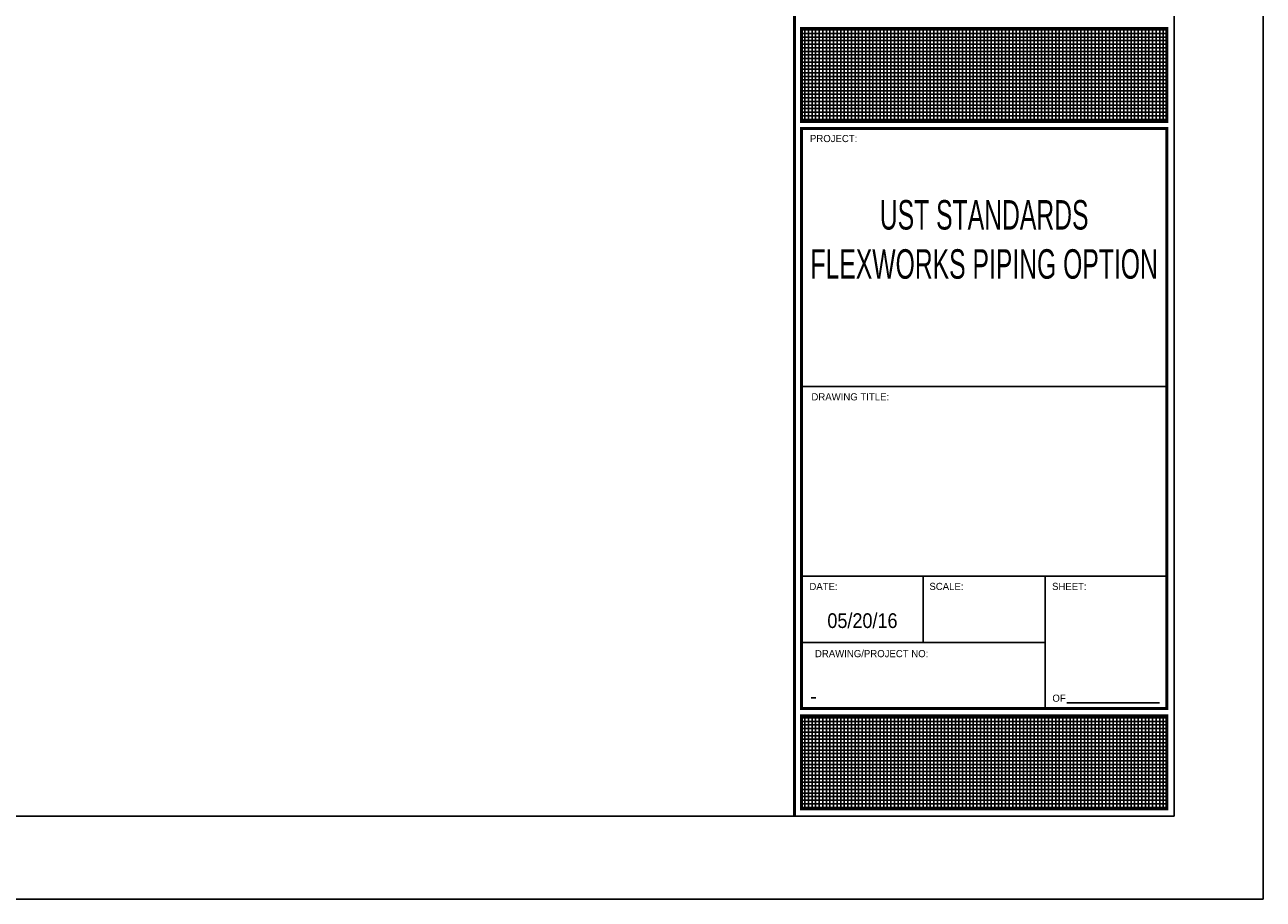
# Model space of a CAD drawing. Extents: x 0 to 42, y 0 to 30.
# Tile 2 of 5: x 31.5 to 42, y 0 to 7.4. Entities that reach past the tile are written whole.
import ezdxf
from ezdxf.enums import TextEntityAlignment as Align

# ---------------------------------------------------------------- set-up
doc = ezdxf.new("R2010")
doc.units = 0
doc.header["$MEASUREMENT"] = 0
doc.layers.add('TB-TXT', color=2, linetype='Continuous')
doc.styles.add('AERIAL', font='arial.ttf', dxfattribs={"width": 0.6})
doc.styles.add('DIM', font='simpfrac.shx')

# ---------------------------------------------------------------- blocks, each defined once
blk = doc.blocks.new('*X6')
at = {"color": 0}
for p, q in [((36.876929, 25.21875), (40.062537, 25.21875)), ((36.876929, 25.1875), (40.062537, 25.1875)), ((36.90625, 24.423947), (36.90625, 25.235964)), ((36.9375, 24.423947), (36.9375, 25.235964)), ((36.96875, 24.423947), (36.96875, 25.235964)), ((37, 24.423947), (37, 25.235964)), ((37.03125, 24.423947), (37.03125, 25.235964)), ((37.0625, 24.423947), (37.0625, 25.235964)), ((37.09375, 24.423947), (37.09375, 25.235964)), ((37.125, 24.423947), (37.125, 25.235964)), ((37.15625, 24.423947), (37.15625, 25.235964)), ((37.1875, 24.423947), (37.1875, 25.235964)), ((37.21875, 24.423947), (37.21875, 25.235964)), ((37.25, 24.423947), (37.25, 25.235964)), ((37.28125, 24.423947), (37.28125, 25.235964)), ((37.3125, 24.423947), (37.3125, 25.235964)), ((37.34375, 24.423947), (37.34375, 25.235964)), ((37.375, 24.423947), (37.375, 25.235964)), ((37.40625, 24.423947), (37.40625, 25.235964)), ((37.4375, 24.423947), (37.4375, 25.235964)), ((37.46875, 24.423947), (37.46875, 25.235964)), ((37.5, 24.423947), (37.5, 25.235964)), ((37.53125, 24.423947), (37.53125, 25.235964)), ((37.5625, 24.423947), (37.5625, 25.235964)), ((37.59375, 24.423947), (37.59375, 25.235964)), ((37.625, 24.423947), (37.625, 25.235964)), ((37.65625, 24.423947), (37.65625, 25.235964)), ((37.6875, 24.423947), (37.6875, 25.235964)), ((37.71875, 24.423947), (37.71875, 25.235964)), ((37.75, 24.423947), (37.75, 25.235964)), ((37.78125, 24.423947), (37.78125, 25.235964)), ((37.8125, 24.423947), (37.8125, 25.235964)), ((37.84375, 24.423947), (37.84375, 25.235964)), ((37.875, 24.423947), (37.875, 25.235964)), ((37.90625, 24.423947), (37.90625, 25.235964)), ((37.9375, 24.423947), (37.9375, 25.235964)), ((37.96875, 24.423947), (37.96875, 25.235964)), ((38, 24.423947), (38, 25.235964)), ((38.03125, 24.423947), (38.03125, 25.235964)), ((38.0625, 24.423947), (38.0625, 25.235964)), ((38.09375, 24.423947), (38.09375, 25.235964)), ((38.125, 24.423947), (38.125, 25.235964)), ((38.15625, 24.423947), (38.15625, 25.235964)), ((38.1875, 24.423947), (38.1875, 25.235964)), ((38.21875, 24.423947), (38.21875, 25.235964)), ((38.25, 24.423947), (38.25, 25.235964)), ((38.28125, 24.423947), (38.28125, 25.235964)), ((38.3125, 24.423947), (38.3125, 25.235964)), ((38.34375, 24.423947), (38.34375, 25.235964)), ((38.375, 24.423947), (38.375, 25.235964)), ((38.40625, 24.423947), (38.40625, 25.235964)), ((38.4375, 24.423947), (38.4375, 25.235964)), ((38.46875, 24.423947), (38.46875, 25.235964)), ((38.5, 24.423947), (38.5, 25.235964)), ((38.53125, 24.423947), (38.53125, 25.235964)), ((38.5625, 24.423947), (38.5625, 25.235964)), ((38.59375, 24.423947), (38.59375, 25.235964)), ((38.625, 24.423947), (38.625, 25.235964)), ((38.65625, 24.423947), (38.65625, 25.235964)), ((38.6875, 24.423947), (38.6875, 25.235964)), ((38.71875, 24.423947), (38.71875, 25.235964)), ((38.75, 24.423947), (38.75, 25.235964)), ((38.78125, 24.423947), (38.78125, 25.235964)), ((38.8125, 24.423947), (38.8125, 25.235964)), ((38.84375, 24.423947), (38.84375, 25.235964)), ((38.875, 24.423947), (38.875, 25.235964)), ((38.90625, 24.423947), (38.90625, 25.235964)), ((38.9375, 24.423947), (38.9375, 25.235964)), ((38.96875, 24.423947), (38.96875, 25.235964)), ((39, 24.423947), (39, 25.235964)), ((39.03125, 24.423947), (39.03125, 25.235964)), ((39.0625, 24.423947), (39.0625, 25.235964)), ((39.09375, 24.423947), (39.09375, 25.235964)), ((39.125, 24.423947), (39.125, 25.235964)), ((39.15625, 24.423947), (39.15625, 25.235964)), ((39.1875, 24.423947), (39.1875, 25.235964)), ((39.21875, 24.423947), (39.21875, 25.235964)), ((39.25, 24.423947), (39.25, 25.235964)), ((39.28125, 24.423947), (39.28125, 25.235964)), ((39.3125, 24.423947), (39.3125, 25.235964)), ((39.34375, 24.423947), (39.34375, 25.235964)), ((39.375, 24.423947), (39.375, 25.235964)), ((39.40625, 24.423947), (39.40625, 25.235964)), ((39.4375, 24.423947), (39.4375, 25.235964)), ((39.46875, 24.423947), (39.46875, 25.235964)), ((39.5, 24.423947), (39.5, 25.235964)), ((39.53125, 24.423947), (39.53125, 25.235964)), ((39.5625, 24.423947), (39.5625, 25.235964)), ((39.59375, 24.423947), (39.59375, 25.235964)), ((39.625, 24.423947), (39.625, 25.235964)), ((39.65625, 24.423947), (39.65625, 25.235964)), ((39.6875, 24.423947), (39.6875, 25.235964)), ((39.71875, 24.423947), (39.71875, 25.235964)), ((39.75, 24.423947), (39.75, 25.235964)), ((39.78125, 24.423947), (39.78125, 25.235964)), ((39.8125, 24.423947), (39.8125, 25.235964)), ((39.84375, 24.423947), (39.84375, 25.235964)), ((39.875, 24.423947), (39.875, 25.235964)), ((39.90625, 24.423947), (39.90625, 25.235964)), ((39.9375, 24.423947), (39.9375, 25.235964)), ((39.96875, 24.423947), (39.96875, 25.235964)), ((40, 24.423947), (40, 25.235964)), ((40.03125, 24.423947), (40.03125, 25.235964)), ((40.0625, 24.423947), (40.0625, 25.235964)), ((36.876929, 25.15625), (40.062537, 25.15625)), ((36.876929, 25.125), (40.062537, 25.125)), ((36.876929, 25.09375), (40.062537, 25.09375)), ((36.876929, 25.0625), (40.062537, 25.0625)), ((36.876929, 25.03125), (40.062537, 25.03125)), ((36.876929, 25), (40.062537, 25)), ((36.876929, 24.96875), (40.062537, 24.96875)), ((36.876929, 24.9375), (40.062537, 24.9375)), ((36.876929, 24.90625), (40.062537, 24.90625)), ((36.876929, 24.875), (40.062537, 24.875)), ((36.876929, 24.84375), (40.062537, 24.84375)), ((36.876929, 24.8125), (40.062537, 24.8125)), ((36.876929, 24.78125), (40.062537, 24.78125)), ((36.876929, 24.75), (40.062537, 24.75)), ((36.876929, 24.71875), (40.062537, 24.71875)), ((36.876929, 24.6875), (40.062537, 24.6875)), ((36.876929, 24.65625), (40.062537, 24.65625)), ((36.876929, 24.625), (40.062537, 24.625)), ((36.876929, 24.59375), (40.062537, 24.59375)), ((36.876929, 24.5625), (40.062537, 24.5625)), ((36.876929, 24.53125), (40.062537, 24.53125)), ((36.876929, 24.5), (40.062537, 24.5)), ((36.876929, 24.46875), (40.062537, 24.46875)), ((36.876929, 24.4375), (40.062537, 24.4375))]:
    blk.add_line(p, q, dxfattribs=at)

msp = doc.modelspace()

# ---------------------------------------------------------------- linework, layer by layer
at = {"color": 7}
for p, q in [((42, 30), (42, 0)), ((42, 0), (0, 0))]:
    msp.add_line(p, q, dxfattribs=at)
at = {"color": 5}
for p, q in [((41.244, 29.294), (41.244, 0.706)), ((41.244, 0.706), (1.631, 0.706))]:
    msp.add_line(p, q, dxfattribs=at)
at = {"color": 4}
for p, q in [((38.086, 4.35), (41.183, 4.35)), ((38.086, 2.74), (41.183, 2.74)), ((39.118, 2.179), (39.118, 2.74)), ((40.151, 2.74), (40.151, 1.617)), ((40.151, 2.179), (38.086, 2.179))]:
    msp.add_line(p, q, dxfattribs=at)
msp.add_line((40.334, 1.665), (41.12, 1.665))
at = {"color": 2, "const_width": 0.025}
for points in [[(38.025, 29.294), (38.025, 0.706)], [(41.183, 7.387), (38.086, 7.387), (38.086, 6.597), (41.183, 6.597), (41.183, 7.387)], [(41.183, 1.556), (38.086, 1.556), (38.086, 0.766), (41.183, 0.766), (41.183, 1.556)]]:
    msp.add_lwpolyline(points, dxfattribs=at)
msp.add_lwpolyline([(41.183, 1.617), (38.086, 1.617), (38.086, 6.537), (41.183, 6.537)], close=True, dxfattribs=at)

# ---------------------------------------------------------------- block references
at = {"color": 3, "xscale": 0.972376, "yscale": 0.972376, "zscale": 0.972376}
for p in [(2.227, -17.148), (2.227, -22.983)]:
    msp.add_blockref('*X6', p, dxfattribs=at)

# ---------------------------------------------------------------- texts
at = {"color": 2, "style": 'DIM'}
for s, height, p in [('PROJECT:', 0.0607, (38.358, 6.422)), ('DRAWING TITLE:', 0.06074, (38.499, 4.231)), ('DATE:', 0.0607, (38.272, 2.623)), ('SCALE:', 0.0607, (39.314, 2.623)), ('SHEET:', 0.0607, (40.356, 2.623)), ('DRAWING/PROJECT NO:', 0.06074, (38.68, 2.053)), ('OF', 0.0607, (40.269, 1.675))]:
    msp.add_text(s, height=height, dxfattribs=at).set_placement(p, align=Align.CENTER)
at = {"color": 2, "style": 'AERIAL', "width": 0.875}
msp.add_text('05/20/16', height=0.125, dxfattribs=at).set_placement((38.602, 2.363), align=Align.MIDDLE_CENTER)
at = {"color": 2, "style": 'AERIAL'}
msp.add_text('-', height=0.125, dxfattribs=at).set_placement((38.157, 1.661))
at = {"layer": 'TB-TXT', "insert": (39.634, 5.93), "char_height": 0.25, "width": 3.09761, "attachment_point": 2, "style": 'AERIAL'}
msp.add_mtext('UST STANDARDS\\PFLEXWORKS PIPING OPTION', dxfattribs=at)

doc.saveas('drawing.dxf')
